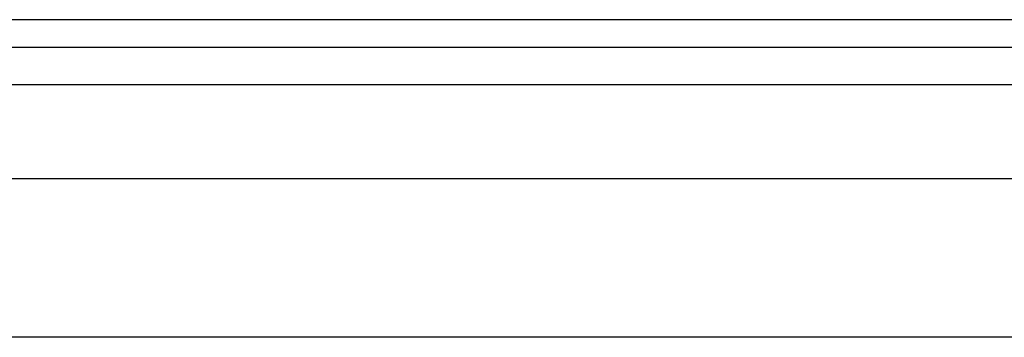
# Model space of a CAD drawing. Header units: inches. Extents: x 5 to 143, y 9 to 75.
# Tile 54 of 125: x 6.9 to 9.34, y 55.889 to 56.676. Entities that reach past the tile are written whole.
import ezdxf

# ---------------------------------------------------------------- set-up
doc = ezdxf.new("R2010")
doc.units = ezdxf.units.IN
doc.header["$MEASUREMENT"] = 0
doc.layers.add('Visible Edges(ANSI)', color=7, linetype='Continuous', lineweight=25)
doc.layers.add('Visible Tangent Edges(ANSI)', color=7, linetype='Continuous', lineweight=25)

msp = doc.modelspace()

# ---------------------------------------------------------------- linework, layer by layer
at = {"layer": 'Visible Edges(ANSI)'}
for p, q in [((34.4829, 56.6761), (4.8869, 56.6761)), ((4.8869, 56.6081), (34.4829, 56.6081)), ((5.6026, 56.2824), (33.7467, 56.2824)), ((33.7467, 55.8887), (5.6026, 55.8887))]:
    msp.add_line(p, q, dxfattribs=at)
at = {"layer": 'Visible Tangent Edges(ANSI)'}
msp.add_line((4.8869, 56.5151), (34.4829, 56.5151), dxfattribs=at)

doc.saveas('drawing.dxf')
